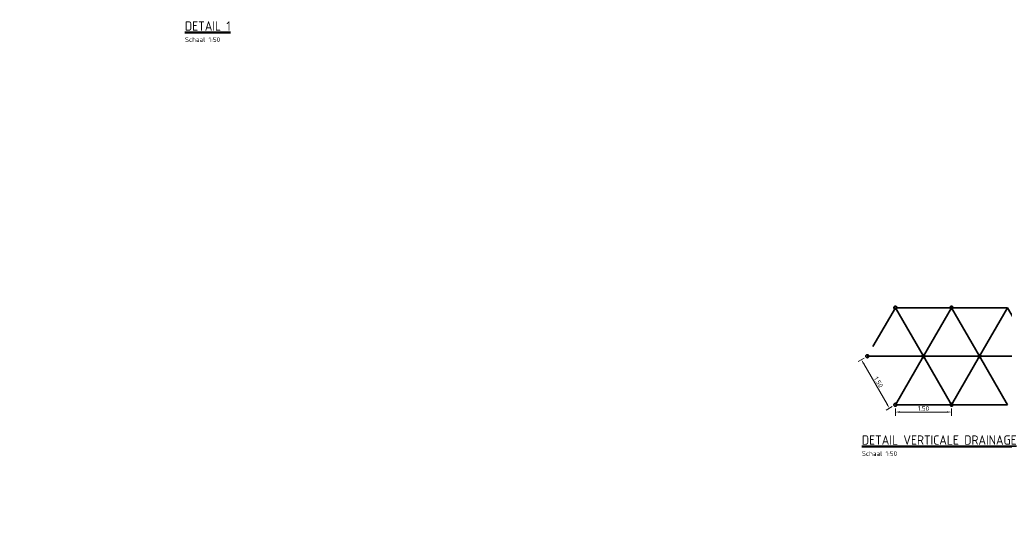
# Model space of a CAD drawing. Header units: metres. Extents: x -1 to 222837, y -2 to 853657.
# Tile 55 of 256: x 111573 to 111599, y 425661 to 425674. Entities that reach past the tile are written whole.
import ezdxf

# ---------------------------------------------------------------- set-up
doc = ezdxf.new("R2010")
doc.units = ezdxf.units.M
doc.header["$XCLIPFRAME"] = 0
doc.linetypes.add('RI-DRAINAGE', pattern=[19.2, 6, -1.8, 1.8, -1.8, 2.4, -1.8, 1.8, -1.8])
doc.layers.add('A-LEGENDA', color=7, linetype='Continuous')
doc.layers.add('X-REF', color=7, linetype='Continuous')
for name, color, linetype, lineweight in [('A-TXT-T25', 7, 'Continuous', 25), ('A-TXT-T50', 4, 'Continuous', 50), ('T-WE-RI-DRAINAGE_DRAIN_PP_80-G', 90, 'RI-DRAINAGE', 35)]:
    doc.layers.add(name, color=color, linetype=linetype, lineweight=lineweight)
doc.styles.add('NLCS-ISO-ANNOTATIEF-T25', font='NLCS-ISO.ttf', dxfattribs={"height": 2.5})
doc.styles.add('RPS_25', font='isocp.shx', dxfattribs={"height": 2.5})
doc.styles.add('RPS_50', font='isocp.shx', dxfattribs={"height": 5})
doc.dimstyles.new('NLCS-ANNOTATIEF-T25-PIJL', dxfattribs={"dimtxt": 2.5, "dimasz": 2.5, "dimexe": 2, "dimexo": 2, "dimgap": 0.7, "dimtad": 1, "dimzin": 0, "dimdsep": 46, "dimtxsty": 'NLCS-ISO-ANNOTATIEF-T25', "dimcen": 0, "dimdle": 2, "dimclrd": 256, "dimclre": 256, "dimclrt": 256, "dimadec": 5, "dimazin": 0, "dimtfac": 1, "dimtofl": 0, "dimtmove": 1, "dimatfit": 0, "dimfxl": 2, "dimfxlon": 1, "dimtfillclr": 254, "dimtolj": 1, "dimtzin": 0, "dimlwd": 18, "dimlwe": 18, "dimarcsym": 0})
picture_1 = doc.add_image_def('image1.ecw', size_in_pixel=(400001, 250001))
picture_2 = doc.add_image_def('image2.ecw', size_in_pixel=(120000, 80000))

# ---------------------------------------------------------------- blocks, each defined once
blk = doc.blocks.new('*D2016')
at = {"layer": 'A-TXT-T25', "linetype": 'Continuous', "lineweight": 18, "transparency": 16777216}
for p, q in [((111595.514, 425664.782), (111595.354, 425664.69)), ((111596.128, 425663.549), (111595.503, 425664.631)), ((111596.264, 425663.483), (111596.104, 425663.391))]:
    blk.add_line(p, q, dxfattribs=at)
at = {"layer": 'A-TXT-T25', "transparency": 16777216}
for points in [[(111595.521, 425664.642), (111595.485, 425664.621), (111595.441, 425664.74)], [(111596.146, 425663.559), (111596.11, 425663.538), (111596.191, 425663.441)]]:
    blk.add_solid(points, dxfattribs=at)
at = {"layer": 'Defpoints', "color": 0, "transparency": 16777216}
for p in [(111595.601, 425664.832), (111595.441, 425664.74), (111596.351, 425663.533)]:
    blk.add_point(p, dxfattribs=at)
at = {"layer": 'A-TXT-T25', "transparency": 16777216, "insert": (111595.9, 425664.139), "char_height": 0.125, "attachment_point": 5, "rotation": 300, "style": 'NLCS-ISO-ANNOTATIEF-T25'}
blk.add_mtext('\\A1;1.50', dxfattribs=at)
blk = doc.blocks.new('*D2017')
at = {"layer": 'A-TXT-T25', "linetype": 'Continuous', "lineweight": 18, "transparency": 16777216}
for p, q in [((111596.351, 425663.433), (111596.351, 425663.239)), ((111597.726, 425663.339), (111596.476, 425663.339)), ((111597.851, 425663.433), (111597.851, 425663.239))]:
    blk.add_line(p, q, dxfattribs=at)
at = {"layer": 'A-TXT-T25', "transparency": 16777216}
for points in [[(111596.476, 425663.359), (111596.476, 425663.318), (111596.351, 425663.339)], [(111597.726, 425663.359), (111597.726, 425663.318), (111597.851, 425663.339)]]:
    blk.add_solid(points, dxfattribs=at)
at = {"layer": 'Defpoints', "color": 0, "transparency": 16777216}
for p in [(111596.351, 425663.533), (111597.851, 425663.533), (111596.351, 425663.339)]:
    blk.add_point(p, dxfattribs=at)
at = {"layer": 'A-TXT-T25', "transparency": 16777216, "insert": (111597.101, 425663.436), "char_height": 0.125, "attachment_point": 5, "style": 'NLCS-ISO-ANNOTATIEF-T25'}
blk.add_mtext('\\A1;1.50', dxfattribs=at)
blk = doc.blocks.new('ALG_ONDERSCHRIFT')
at = {"layer": 'A-TXT-T25', "style": 'RPS_25'}
for tag, p in [('ONDERSCHRIFT-SUBREGEL1', (2, -13)), ('ONDERSCHRIFT-SUBREGEL2', (2, -17.5))]:
    blk.add_attdef(tag, p, '', height=2.5, dxfattribs=at)
at = {"layer": 'A-TXT-T50', "style": 'RPS_50'}
blk.add_attdef('%%UONDERSCHRIFT-TITEL', (2, -7), '', height=5, dxfattribs=at)

msp = doc.modelspace()

# ---------------------------------------------------------------- linework, layer by layer
at = {"layer": 'T-WE-RI-DRAINAGE_DRAIN_PP_80-G', "color": 3, "flags": 128}
for points in [[(111596.3507, 425666.1311), (111597.8507, 425666.1311), (111598.6007, 425664.8321), (111597.8507, 425663.533), (111596.3507, 425663.533), (111595.6007, 425664.8321), (111596.3507, 425666.1311)], [(111597.1007, 425664.8321), (111596.3507, 425666.1311)], [(111597.1007, 425664.8321), (111597.8507, 425666.1311)], [(111597.8507, 425666.1311), (111599.3507, 425666.1311), (111600.1007, 425664.8321), (111598.6007, 425664.8321), (111599.3507, 425666.1311)], [(111595.6007, 425664.8321), (111597.1007, 425664.8321)], [(111596.3507, 425663.533), (111597.1007, 425664.8321)], [(111597.1007, 425664.8321), (111598.6007, 425664.8321)], [(111597.8507, 425663.533), (111597.1007, 425664.8321)], [(111597.8507, 425663.533), (111599.3507, 425663.533), (111598.6007, 425664.8321)]]:
    msp.add_lwpolyline(points, dxfattribs=at)
at = {"layer": 'T-WE-RI-DRAINAGE_DRAIN_PP_80-G', "color": 3}
for centre in [(111596.3507, 425666.1311), (111597.8507, 425666.1311), (111595.6007, 425664.8321), (111597.1007, 425664.8321), (111598.6007, 425664.8321), (111596.3507, 425663.533), (111597.8507, 425663.533)]:
    msp.add_circle(centre, 0.04, dxfattribs=at)

# ---------------------------------------------------------------- block references
at = {"layer": 'A-LEGENDA', "xscale": 0.05, "yscale": 0.05, "zscale": 0.05}
for p, values in [((111577.2614, 425673.8895), {'%%UONDERSCHRIFT-TITEL': '%%uDETAIL 1', 'ONDERSCHRIFT-SUBREGEL1': 'Schaal 1:50'}), ((111595.354, 425662.8147), {'%%UONDERSCHRIFT-TITEL': '%%uDETAIL VERTICALE DRAINAGE', 'ONDERSCHRIFT-SUBREGEL1': 'Schaal 1:50'})]:
    msp.add_blockref('ALG_ONDERSCHRIFT', p, dxfattribs=at).add_auto_attribs(values)

# ---------------------------------------------------------------- dimensions: what is measured, and where the dimension line sits
at = {"layer": 'A-TXT-T25'}
for base, p1, p2, angle, picture, middle in [((111595.4406, 425664.7397), (111596.3507, 425663.533), (111595.6007, 425664.8321), 120, '*D2016', (111595.8156, 425664.0902)), ((111596.3507, 425663.3385), (111597.8507, 425663.533), (111596.3507, 425663.533), 180, '*D2017', (111597.1007, 425663.3385))]:
    dim = msp.add_linear_dim(base=base, p1=p1, p2=p2, angle=angle, dimstyle='NLCS-ANNOTATIEF-T25-PIJL', dxfattribs=at)
    dim.commit()
    dim.dimension.update_dxf_attribs({"geometry": picture, "text_midpoint": middle, "dimtype": 161})

# ---------------------------------------------------------------- pictures from other files: only their frames are drawn
at = {"layer": 'X-REF'}
image = msp.add_image(picture_1, insert=(100000.0001, 424999.9001), size_in_units=(40000, 25000.0375), dxfattribs=at)
image.set_boundary_path([(93497.8255, 208977.5368), (156894.5073, 250000.5)])
image = msp.add_image(picture_2, insert=(109499.5231, 424999.9595), size_in_units=(6001.8618, 4001.2412), dxfattribs=at)
image.dxf.flags = 7

doc.saveas('drawing.dxf')
